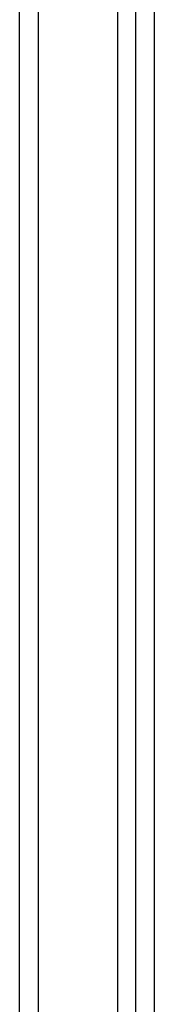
# Model space of a CAD drawing. Header units: inches. Extents: x 28 to 747, y 82 to 346.
# Tile 199 of 246: x 737.81 to 738.81, y 271.04 to 278.35. Entities that reach past the tile are written whole.
import ezdxf

# ---------------------------------------------------------------- set-up
doc = ezdxf.new("R2010")
doc.units = ezdxf.units.IN
doc.header["$MEASUREMENT"] = 0
doc.layers.add('Visible Edges(ANSI)', color=7, linetype='Continuous', lineweight=25)
doc.layers.add('Visible Tangent Edges(ANSI)', color=7, linetype='Continuous', lineweight=25)

msp = doc.modelspace()

# ---------------------------------------------------------------- linework, layer by layer
at = {"layer": 'Visible Edges(ANSI)'}
msp.add_line((738.5389, 249.601), (738.5389, 281.1203), dxfattribs=at)
at = {"layer": 'Visible Tangent Edges(ANSI)'}
for p, q in [((738.6697, 281.2618), (738.6697, 249.5801)), ((737.8084, 249.1646), (737.8084, 280.7794)), ((737.9484, 249.1646), (737.9484, 280.7794)), ((738.8097, 280.629), (738.8097, 250.2129))]:
    msp.add_line(p, q, dxfattribs=at)

doc.saveas('drawing.dxf')
